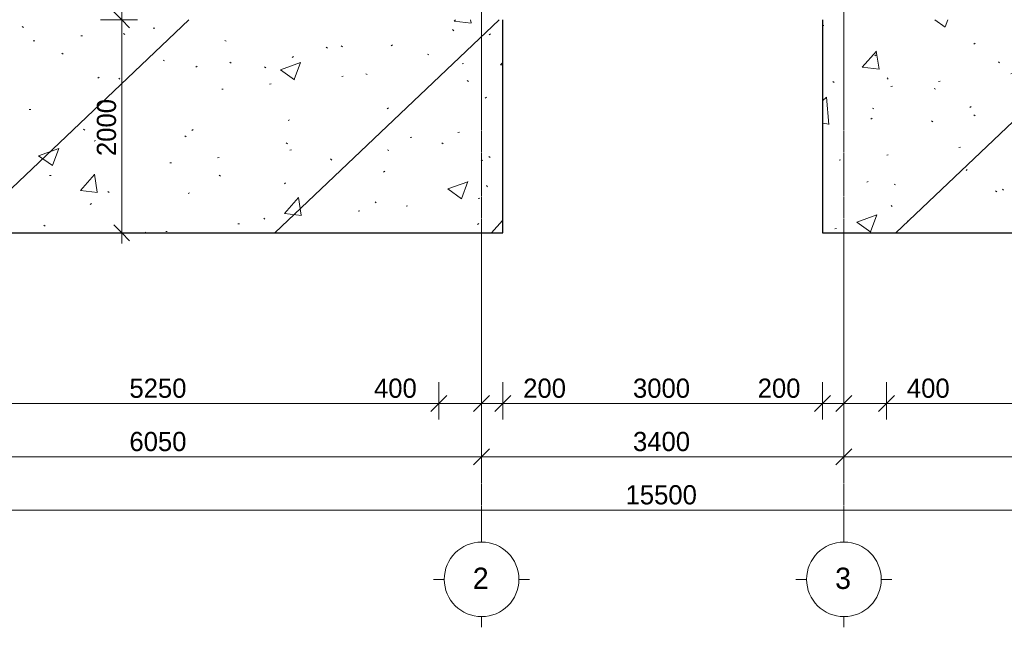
# Model space of a CAD drawing. Header units: millimetres. Extents: x -21500 to 4800, y -5900 to 33113.
# Tile 2 of 8: x -14384 to -5145, y -5900 to -200. Entities that reach past the tile are written whole.
import ezdxf

# ---------------------------------------------------------------- set-up
doc = ezdxf.new("R2010")
doc.units = ezdxf.units.MM
doc.linetypes.add('StructuralPlan-L03$0$Grid Line', pattern=[22.225, 12.7, -3.175, 3.175, -3.175])
for name, color, linetype, lineweight in [('S - HATCH', 252, 'Continuous', 5), ('S - LINE', 7, 'Continuous', 20), ('StructuralPlan-L03$0$A-010-D_DIM', 7, 'Continuous', 5), ('StructuralPlan-L03$0$A-010-D_DIM-100', 7, 'Continuous', 5), ('StructuralPlan-L03$0$A-230-M_FLOOR', 7, 'Continuous', 30), ('StructuralPlan-L03$0$Z-030-M_GRID', 7, 'Continuous', 5), ('StructuralPlan-L03$0$Z-033_T_GRIDREF', 7, 'Continuous', 5)]:
    doc.layers.add(name, color=color, linetype=linetype, lineweight=lineweight)
doc.styles.add('StructuralPlan-L03$0$Cubicon_1', font='Cubicon.ttf', dxfattribs={"height": 200})
doc.styles.add('StructuralPlan-L03$0$Cubicon_2', font='Cubicon.ttf', dxfattribs={"height": 180})
doc.dimstyles.new('StructuralPlan-L03$0$CUB_DIM_1_8', dxfattribs={"dimscale": 304.8, "dimtxt": 181.601257, "dimasz": 0.492126, "dimexe": 0.492126, "dimexo": 0.0625, "dimgap": 0, "dimtad": 1, "dimdec": 0, "dimzin": 0, "dimdsep": 46, "dimtxsty": 'StructuralPlan-L03$0$Cubicon_2', "dimblk1": 'StructuralPlan-L03$0$_Oblique', "dimblk2": 'StructuralPlan-L03$0$_Oblique', "dimsah": 1, "dimcen": 0.09, "dimdle": 0.328084, "dimazin": 0, "dimtfac": 1, "dimtdec": 4, "dimtix": 1, "dimtmove": 0, "dimatfit": 3, "dimfxl": 0.656168, "dimfxlon": 1, "dimtvp": 1, "dimtolj": 1, "dimtzin": 0, "dimarcsym": 2})
doc.dimstyles.new('StructuralPlan-L03$0$CUB_DIM_1_8_1', dxfattribs={"dimscale": 304.8, "dimtxt": 181.601257, "dimasz": 0.492126, "dimexe": 0.492126, "dimexo": 0.0625, "dimgap": 0, "dimtad": 1, "dimdec": 0, "dimzin": 0, "dimdsep": 46, "dimtxsty": 'StructuralPlan-L03$0$Cubicon_2', "dimblk1": 'StructuralPlan-L03$0$_Oblique', "dimblk2": 'StructuralPlan-L03$0$_Oblique', "dimsah": 1, "dimcen": 0.09, "dimdle": 0.328084, "dimazin": 0, "dimtfac": 1, "dimtdec": 4, "dimtix": 1, "dimtmove": 1, "dimatfit": 3, "dimfxl": 0.656168, "dimfxlon": 1, "dimtvp": 1, "dimtolj": 1, "dimtzin": 0, "dimarcsym": 2})
pattern_1 = [(43.548, (-111060.8, -88068.5), (-1382.423, 1454.328), []), (48.548, (-111060.8, -88068.5), (1914.067, -216.457), [200.653, -2207.183]), (353.548, (-111060.8, -88068.5), (-320.1, 2021.156), [160.522, -1765.746]), (99, (-110901.3, -88086.5), (1593.953, 1804.714), [170.528, -1875.818]), (44.733, (-111047.3, -87533.6), (2843.137, -514.994), [300.98, -3310.774]), (95.184, (-110810.4, -87576.5), (2565.79, 2541.947), [255.794, -2813.726]), (349.733, (-111047.3, -87533.6), (2565.77, 2541.965), [240.784, -2648.62]), (19.548, (-110783.2, -87674.1), (1569.14, -1117.276), [200.653, -2207.183]), (324.548, (-110783.2, -87674.1), (699.908, 1922.927), [160.522, -1765.746]), (70, (-110652.5, -87767.2), (2269.045, 805.675), [170.528, -1875.818]), (36.048, (-111060.84, -88068.5), (36.7263, 593.0033), [14.95, -1147.9456, 14.95, -1180.05, -1181.623]), (36.048, (-111060.84, -88068.5), (36.7263, 593.0033), [-2357.8956, 14.95, -1166.673]), (6.048, (-111060.84, -88068.5), (486.881, 691.3504), [14.95, -666.3784, 14.95, -1121.192, -450.3545]), (6.048, (-111060.84, -88068.5), (486.881, 691.3504), [-1817.47, 14.95, -435.4045]), (326.048, (-111458.45, -88058.43), (950.791, -64.3417), [14.95, -430.9455, 14.95, -1376.244, -1846.0075]), (326.048, (-111458.45, -88058.43), (950.791, -64.3417), [-1837.0896, 14.95, -1831.0575]), (316.048, (-111636.75, -88053.9), (1044.3507, 152.131), [14.95, -564.714, 14.95, -908.9456, -1310.933]), (316.048, (-111636.75, -88053.9), (1044.3507, 152.131), [-1503.56, 14.95, -1295.983])]

# ---------------------------------------------------------------- blocks, each defined once
blk = doc.blocks.new('StructuralPlan-L03$0$Grid - 00_CUB_ღერძის თავი-752507-L03')
at = {"layer": 'StructuralPlan-L03$0$Z-033_T_GRIDREF'}
for p, q in [((0, 3.5), (0, 4.5)), ((-3.5, 0), (-4.5, 0)), ((3.5, 0), (4.5, 0)), ((0, -3.5), (0, -4.5))]:
    blk.add_line(p, q, dxfattribs=at)
blk.add_circle((0, 0), 3.5, dxfattribs=at)
blk = doc.blocks.new('StructuralPlan-L03$0$DIMBLOCK1-L03')
at = {"layer": 'StructuralPlan-L03$0$A-010-D_DIM-100', "transparency": 16777216}
for p, q in [((-16100, -4800), (-16100, -4600)), ((-600, -4800), (-600, -4600)), ((-16200, -4800), (-500, -4800)), ((-16100, -4800), (-16175, -4875)), ((-16100, -4800), (-16025, -4725)), ((-16100, -4800), (-16100, -4950)), ((-600, -4800), (-675, -4875)), ((-600, -4800), (-525, -4725)), ((-600, -4800), (-600, -4950))]:
    blk.add_line(p, q, dxfattribs=at)
at = {"layer": 'StructuralPlan-L03$0$A-010-D_DIM-100', "color": 0, "transparency": 16777216, "insert": (-8699.2, -4566.9), "char_height": 180, "width": 838.16, "attachment_point": 1, "line_spacing_factor": 0.931288, "style": 'StructuralPlan-L03$0$Cubicon_2'}
blk.add_mtext('15500', dxfattribs=at)
blk = doc.blocks.new('StructuralPlan-L03$0$_Oblique')
at = {"color": 0, "linetype": 'ByBlock', "lineweight": -2}
blk.add_line((-0.5, -0.5), (0.5, 0.5), dxfattribs=at)
blk = doc.blocks.new('StructuralPlan-L03$0$DIMBLOCK2-L03')
at = {"layer": 'StructuralPlan-L03$0$A-010-D_DIM-100', "transparency": 16777216}
for p, q in [((-16100, -4300), (-16100, -4100)), ((-10050, -4300), (-10050, -4100)), ((-16100, -4300), (-16025, -4225)), ((-10050, -4300), (-9975, -4225)), ((-16200, -4300), (-10050, -4300)), ((-16100, -4300), (-16175, -4375)), ((-16100, -4300), (-16100, -4450)), ((-10050, -4300), (-10125, -4375)), ((-10050, -4300), (-10050, -4450))]:
    blk.add_line(p, q, dxfattribs=at)
at = {"layer": 'StructuralPlan-L03$0$A-010-D_DIM-100', "color": 0, "transparency": 16777216, "insert": (-13354.4, -4066.9), "char_height": 180, "width": 670.528, "attachment_point": 1, "line_spacing_factor": 0.931288, "style": 'StructuralPlan-L03$0$Cubicon_2'}
blk.add_mtext('6050', dxfattribs=at)
blk = doc.blocks.new('StructuralPlan-L03$0$DIMBLOCK3-L03')
at = {"layer": 'StructuralPlan-L03$0$A-010-D_DIM-100', "transparency": 16777216}
for p, q in [((-10050, -4300), (-10050, -4100)), ((-6650, -4300), (-6650, -4100)), ((-10050, -4300), (-9975, -4225)), ((-6650, -4300), (-6575, -4225)), ((-10050, -4300), (-10125, -4375)), ((-10050, -4300), (-6650, -4300)), ((-10050, -4300), (-10050, -4450)), ((-6650, -4300), (-6725, -4375)), ((-6650, -4300), (-6650, -4450))]:
    blk.add_line(p, q, dxfattribs=at)
at = {"layer": 'StructuralPlan-L03$0$A-010-D_DIM-100', "color": 0, "transparency": 16777216, "insert": (-8629.4, -4066.9), "char_height": 180, "width": 670.528, "attachment_point": 1, "line_spacing_factor": 0.931288, "style": 'StructuralPlan-L03$0$Cubicon_2'}
blk.add_mtext('3400', dxfattribs=at)
blk = doc.blocks.new('StructuralPlan-L03$0$DIMBLOCK4-L03')
at = {"layer": 'StructuralPlan-L03$0$A-010-D_DIM-100', "transparency": 16777216}
for p, q in [((-6650, -4300), (-6650, -4100)), ((-600, -4300), (-600, -4100)), ((-6650, -4300), (-6575, -4225)), ((-600, -4300), (-525, -4225)), ((-6650, -4300), (-6725, -4375)), ((-6650, -4300), (-500, -4300)), ((-6650, -4300), (-6650, -4450)), ((-600, -4300), (-675, -4375)), ((-600, -4300), (-600, -4450))]:
    blk.add_line(p, q, dxfattribs=at)
at = {"layer": 'StructuralPlan-L03$0$A-010-D_DIM-100', "color": 0, "transparency": 16777216, "insert": (-3904.4, -4066.9), "char_height": 180, "width": 670.528, "attachment_point": 1, "line_spacing_factor": 0.931288, "style": 'StructuralPlan-L03$0$Cubicon_2'}
blk.add_mtext('6050', dxfattribs=at)
blk = doc.blocks.new('StructuralPlan-L03$0$DIMBLOCK7-L03')
at = {"layer": 'StructuralPlan-L03$0$A-010-D_DIM-100', "transparency": 16777216}
for p, q in [((-15700, -3800), (-15700, -3600)), ((-10450, -3800), (-10450, -3600)), ((-15700, -3800), (-15625, -3725)), ((-10450, -3800), (-10375, -3725)), ((-15700, -3800), (-15775, -3875)), ((-15700, -3800), (-10450, -3800)), ((-15700, -3800), (-15700, -3950)), ((-10450, -3800), (-10525, -3875)), ((-10450, -3800), (-10450, -3950))]:
    blk.add_line(p, q, dxfattribs=at)
at = {"layer": 'StructuralPlan-L03$0$A-010-D_DIM-100', "color": 0, "transparency": 16777216, "insert": (-13354.4, -3566.9), "char_height": 180, "width": 670.528, "attachment_point": 1, "line_spacing_factor": 0.931288, "style": 'StructuralPlan-L03$0$Cubicon_2'}
blk.add_mtext('5250', dxfattribs=at)
blk = doc.blocks.new('StructuralPlan-L03$0$DIMBLOCK8-L03')
at = {"layer": 'StructuralPlan-L03$0$A-010-D_DIM-100', "transparency": 16777216}
for p, q in [((-10450, -3800), (-10450, -3600)), ((-10050, -3800), (-10050, -3600)), ((-10450, -3800), (-10375, -3725)), ((-10050, -3800), (-9975, -3725)), ((-11059.5, -3800), (-10540.5, -3800)), ((-10540.5, -3800), (-10250, -3800)), ((-10450, -3800), (-10525, -3875)), ((-10450, -3800), (-10050, -3800)), ((-10450, -3800), (-10450, -3950)), ((-10050, -3800), (-10125, -3875)), ((-10050, -3800), (-10050, -3950))]:
    blk.add_line(p, q, dxfattribs=at)
at = {"layer": 'StructuralPlan-L03$0$A-010-D_DIM-100', "color": 0, "transparency": 16777216, "insert": (-11059.5, -3566.9), "char_height": 180, "width": 502.896, "attachment_point": 1, "line_spacing_factor": 0.931288, "style": 'StructuralPlan-L03$0$Cubicon_2'}
blk.add_mtext('400', dxfattribs=at)
blk = doc.blocks.new('StructuralPlan-L03$0$DIMBLOCK9-L03')
at = {"layer": 'StructuralPlan-L03$0$A-010-D_DIM-100', "transparency": 16777216}
for p, q in [((-10050, -3800), (-10050, -3600)), ((-9850, -3800), (-9850, -3600)), ((-10050, -3800), (-9975, -3725)), ((-9850, -3800), (-9775, -3725)), ((-10050, -3800), (-10125, -3875)), ((-10050, -3800), (-9850, -3800)), ((-10050, -3800), (-10050, -3950)), ((-9759.5, -3800), (-9950, -3800)), ((-9850, -3800), (-9925, -3875)), ((-9850, -3800), (-9850, -3950)), ((-9240.5, -3800), (-9759.5, -3800))]:
    blk.add_line(p, q, dxfattribs=at)
at = {"layer": 'StructuralPlan-L03$0$A-010-D_DIM-100', "color": 0, "transparency": 16777216, "insert": (-9659.5, -3566.9), "char_height": 180, "width": 502.896, "attachment_point": 1, "line_spacing_factor": 0.931288, "style": 'StructuralPlan-L03$0$Cubicon_2'}
blk.add_mtext('200', dxfattribs=at)
blk = doc.blocks.new('StructuralPlan-L03$0$DIMBLOCK10-L03')
at = {"layer": 'StructuralPlan-L03$0$A-010-D_DIM-100', "transparency": 16777216}
for p, q in [((-9850, -3800), (-9850, -3600)), ((-6850, -3800), (-6850, -3600)), ((-9850, -3800), (-9775, -3725)), ((-6850, -3800), (-6775, -3725)), ((-9850, -3800), (-9925, -3875)), ((-9850, -3800), (-6850, -3800)), ((-9850, -3800), (-9850, -3950)), ((-6850, -3800), (-6925, -3875)), ((-6850, -3800), (-6850, -3950))]:
    blk.add_line(p, q, dxfattribs=at)
at = {"layer": 'StructuralPlan-L03$0$A-010-D_DIM-100', "color": 0, "transparency": 16777216, "insert": (-8629.4, -3566.9), "char_height": 180, "width": 670.528, "attachment_point": 1, "line_spacing_factor": 0.931288, "style": 'StructuralPlan-L03$0$Cubicon_2'}
blk.add_mtext('3000', dxfattribs=at)
blk = doc.blocks.new('StructuralPlan-L03$0$DIMBLOCK11-L03')
at = {"layer": 'StructuralPlan-L03$0$A-010-D_DIM-100', "transparency": 16777216}
for p, q in [((-6850, -3800), (-6850, -3600)), ((-6650, -3800), (-6650, -3600)), ((-6850, -3800), (-6775, -3725)), ((-6650, -3800), (-6575, -3725)), ((-7459.5, -3800), (-6940.5, -3800)), ((-6940.5, -3800), (-6750, -3800)), ((-6850, -3800), (-6925, -3875)), ((-6850, -3800), (-6650, -3800)), ((-6850, -3800), (-6850, -3950)), ((-6650, -3800), (-6725, -3875)), ((-6650, -3800), (-6650, -3950))]:
    blk.add_line(p, q, dxfattribs=at)
at = {"layer": 'StructuralPlan-L03$0$A-010-D_DIM-100', "color": 0, "transparency": 16777216, "insert": (-7459.5, -3566.9), "char_height": 180, "width": 502.896, "attachment_point": 1, "line_spacing_factor": 0.931288, "style": 'StructuralPlan-L03$0$Cubicon_2'}
blk.add_mtext('200', dxfattribs=at)
blk = doc.blocks.new('StructuralPlan-L03$0$DIMBLOCK12-L03')
at = {"layer": 'StructuralPlan-L03$0$A-010-D_DIM-100', "transparency": 16777216}
for p, q in [((-6650, -3800), (-6650, -3600)), ((-6250, -3800), (-6250, -3600)), ((-6650, -3800), (-6575, -3725)), ((-6250, -3800), (-6175, -3725)), ((-6650, -3800), (-6725, -3875)), ((-6650, -3800), (-6250, -3800)), ((-6650, -3800), (-6650, -3950)), ((-6159.5, -3800), (-6450, -3800)), ((-6250, -3800), (-6325, -3875)), ((-6250, -3800), (-6250, -3950)), ((-5640.5, -3800), (-6159.5, -3800))]:
    blk.add_line(p, q, dxfattribs=at)
at = {"layer": 'StructuralPlan-L03$0$A-010-D_DIM-100', "color": 0, "transparency": 16777216, "insert": (-6059.5, -3566.9), "char_height": 180, "width": 502.896, "attachment_point": 1, "line_spacing_factor": 0.931288, "style": 'StructuralPlan-L03$0$Cubicon_2'}
blk.add_mtext('400', dxfattribs=at)
blk = doc.blocks.new('StructuralPlan-L03$0$DIMBLOCK13-L03')
at = {"layer": 'StructuralPlan-L03$0$A-010-D_DIM-100', "transparency": 16777216}
for p, q in [((-6250, -3800), (-6250, -3600)), ((-1000, -3800), (-1000, -3600)), ((-6250, -3800), (-6175, -3725)), ((-1000, -3800), (-925, -3725)), ((-6250, -3800), (-6325, -3875)), ((-6250, -3800), (-1000, -3800)), ((-6250, -3800), (-6250, -3950)), ((-1000, -3800), (-1075, -3875)), ((-1000, -3800), (-1000, -3950))]:
    blk.add_line(p, q, dxfattribs=at)
at = {"layer": 'StructuralPlan-L03$0$A-010-D_DIM-100', "color": 0, "transparency": 16777216, "insert": (-3904.4, -3566.9), "char_height": 180, "width": 670.528, "attachment_point": 1, "line_spacing_factor": 0.931288, "style": 'StructuralPlan-L03$0$Cubicon_2'}
blk.add_mtext('5250', dxfattribs=at)
blk = doc.blocks.new('StructuralPlan-L03$0$DIMBLOCK85-L03')
at = {"layer": 'StructuralPlan-L03$0$A-010-D_DIM-100', "transparency": 16777216}
for p, q in [((-13427, -200), (-13502, -125)), ((-13427, -2300), (-13427, -100)), ((-13427, -200), (-13627, -200)), ((-13427, -200), (-13352, -275)), ((-13427, -200), (-13277, -200)), ((-13427, -2200), (-13627, -2200)), ((-13427, -2200), (-13502, -2125)), ((-13427, -2200), (-13352, -2275)), ((-13427, -2200), (-13277, -2200))]:
    blk.add_line(p, q, dxfattribs=at)
at = {"layer": 'StructuralPlan-L03$0$A-010-D_DIM-100', "color": 0, "transparency": 16777216, "insert": (-13660.1, -1479.4), "char_height": 180, "width": 670.528, "attachment_point": 1, "rotation": 90, "line_spacing_factor": 0.931288, "style": 'StructuralPlan-L03$0$Cubicon_2'}
blk.add_mtext('2000', dxfattribs=at)
blk = doc.blocks.new('A$C48b6c5dc')
at = {"layer": 'S - HATCH', "lineweight": 0, "transparency": 33554684}
h = blk.add_hatch(dxfattribs=at)
h.set_pattern_fill('FP_7', color=256, scale=3.567164, angle=-135, style=0, pattern_type=2)
h.set_pattern_definition(pattern_1)
h.paths.add_polyline_path([(-16300, -200), (-16300, -2200), (-9850, -2200), (-9850, -200)])
h = blk.add_hatch(dxfattribs=at)
h.set_pattern_fill('FP_7', color=256, scale=3.567164, angle=-135, style=0, pattern_type=2)
h.set_pattern_definition(pattern_1)
h.paths.add_polyline_path([(-400, -2200), (-400, -200), (-6850, -200), (-6850, -2200)])
blk = doc.blocks.new('StructuralPlan-L03')
at = {"layer": 'StructuralPlan-L03$0$A-230-M_FLOOR'}
for p, q in [((-9850, -2200), (-9850, -200)), ((-6850, -200), (-6850, -2200)), ((-16300, -2200), (-9850, -2200)), ((-6850, -2200), (-400, -2200))]:
    blk.add_line(p, q, dxfattribs=at)
at = {"layer": 'StructuralPlan-L03$0$Z-030-M_GRID', "linetype": 'StructuralPlan-L03$0$Grid Line'}
for p, q in [((-10050, 22400), (-10050, -5000)), ((-6650, 22400), (-6650, -5000))]:
    blk.add_line(p, q, dxfattribs=at)
at = {"layer": 'StructuralPlan-L03$0$Z-033_T_GRIDREF', "xscale": 99.99999999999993, "yscale": 99.99999999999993, "zscale": 99.99999999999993, "rotation": 180}
for p in [(-10050, -5450), (-6650, -5450)]:
    blk.add_blockref('StructuralPlan-L03$0$Grid - 00_CUB_ღერძის თავი-752507-L03', p, dxfattribs=at)
at = {"layer": 'StructuralPlan-L03$0$Z-033_T_GRIDREF', "char_height": 200, "width": 192.405, "attachment_point": 1, "style": 'StructuralPlan-L03$0$Cubicon_1'}
for s, insert in [('\\fCubicon|b0|i0|c204|p2|;2', (-10132.4, -5340.2)), ('\\fCubicon|b0|i0|c204|p2|;3', (-6732.4, -5340.2))]:
    blk.add_mtext(s, dxfattribs=dict(at, insert=insert))
at = {"layer": 'StructuralPlan-L03$0$A-010-D_DIM'}
dim = blk.add_linear_dim(base=(-13427, -200), p1=(-13627, -2200), p2=(-13627, -200), angle=90, dimstyle='StructuralPlan-L03$0$CUB_DIM_1_8', override={"dimpost": '<>', "dimfxl": 2000}, dxfattribs=at)
dim.commit()
dim.dimension.update_dxf_attribs({"geometry": 'StructuralPlan-L03$0$DIMBLOCK85-L03', "text_midpoint": (-13518.9, -1200)})
for base, p1, p2, override, picture, middle in [((-10450, -3800), (-15700, -3600), (-10450, -3600), {"dimpost": '<>', "dimfxl": 5250.000053}, 'StructuralPlan-L03$0$DIMBLOCK7-L03', (-13075, -3708.2)), ((-6850, -3800), (-9850, -3600), (-6850, -3600), {"dimpost": '<>', "dimfxl": 2999.999947}, 'StructuralPlan-L03$0$DIMBLOCK10-L03', (-8350, -3708.1)), ((-1000, -3800), (-6250, -3600), (-1000, -3600), {"dimpost": '<>', "dimfxl": 5250}, 'StructuralPlan-L03$0$DIMBLOCK13-L03', (-3625, -3708.2)), ((-10050, -4300), (-16100, -4100), (-10050, -4100), {"dimpost": '<>', "dimfxl": 6050.000053}, 'StructuralPlan-L03$0$DIMBLOCK2-L03', (-13075, -4208.2)), ((-6650, -4300), (-10050, -4100), (-6650, -4100), {"dimpost": '<>', "dimfxl": 3399.999947}, 'StructuralPlan-L03$0$DIMBLOCK3-L03', (-8350, -4208.1)), ((-600, -4300), (-6650, -4100), (-600, -4100), {"dimpost": '<>', "dimfxl": 6050}, 'StructuralPlan-L03$0$DIMBLOCK4-L03', (-3625, -4208.2)), ((-600, -4800), (-16100, -4600), (-600, -4600), {"dimpost": '<>', "dimfxl": 15500}, 'StructuralPlan-L03$0$DIMBLOCK1-L03', (-8350, -4708.2))]:
    dim = blk.add_linear_dim(base=base, p1=p1, p2=p2, dimstyle='StructuralPlan-L03$0$CUB_DIM_1_8', override=override, dxfattribs=at)
    dim.commit()
    dim.dimension.update_dxf_attribs({"geometry": picture, "text_midpoint": middle})
for base, p1, p2, override, picture, middle in [((-10050, -3800), (-10450, -3600), (-10050, -3600), {"dimpost": '<>', "dimfxl": 400}, 'StructuralPlan-L03$0$DIMBLOCK8-L03', (-10808.1, -3686.9)), ((-9850, -3800), (-10050, -3600), (-9850, -3600), {"dimpost": '<>', "dimfxl": 200}, 'StructuralPlan-L03$0$DIMBLOCK9-L03', (-9408.1, -3686.9)), ((-6650, -3800), (-6850, -3600), (-6650, -3600), {"dimpost": '<>', "dimfxl": 200}, 'StructuralPlan-L03$0$DIMBLOCK11-L03', (-7208.1, -3686.9)), ((-6250, -3800), (-6650, -3600), (-6250, -3600), {"dimpost": '<>', "dimfxl": 400}, 'StructuralPlan-L03$0$DIMBLOCK12-L03', (-5808.1, -3686.9))]:
    dim = blk.add_linear_dim(base=base, p1=p1, p2=p2, dimstyle='StructuralPlan-L03$0$CUB_DIM_1_8_1', override=override, dxfattribs=at)
    dim.commit()
    dim.dimension.update_dxf_attribs({"geometry": picture, "text_midpoint": middle, "dimtype": 128})

msp = doc.modelspace()

# ---------------------------------------------------------------- block references
at = {"layer": 'S - HATCH', "lineweight": 0}
msp.add_blockref('A$C48b6c5dc', (0, 0), dxfattribs=at)
at = {"layer": 'S - LINE'}
msp.add_blockref('StructuralPlan-L03', (0, 0), dxfattribs=at)

doc.saveas('drawing.dxf')
